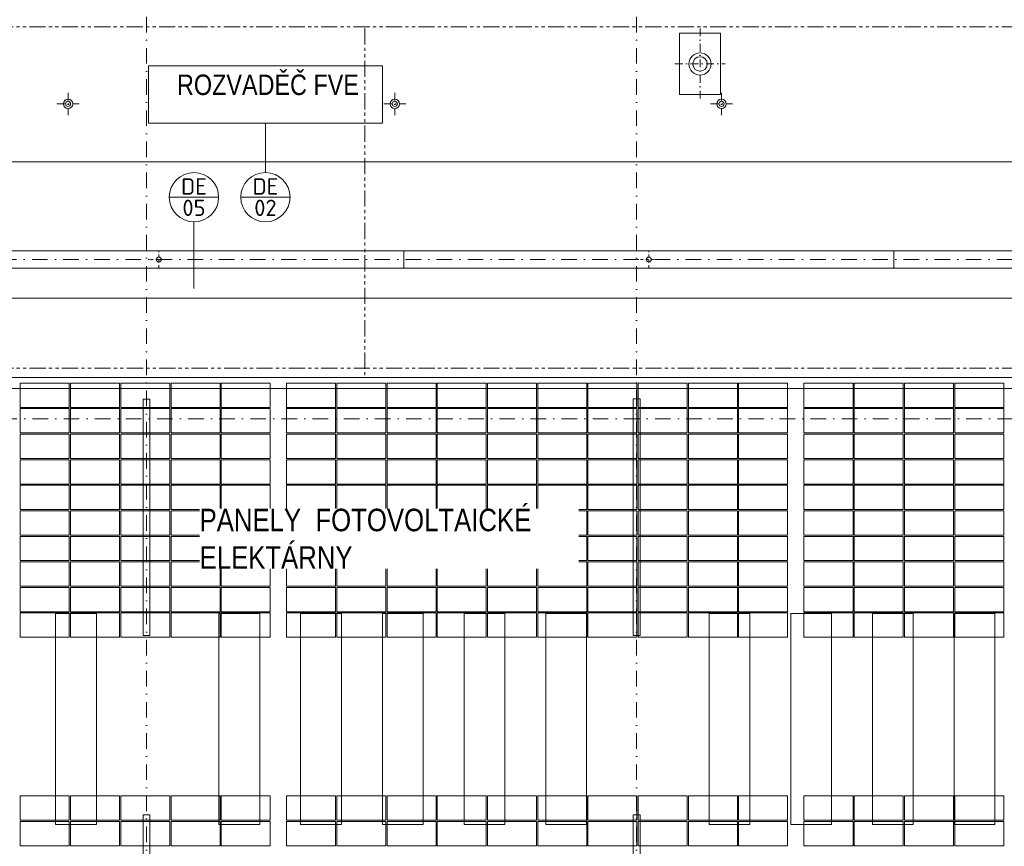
# Model space of a CAD drawing. Header units: millimetres. Extents: x -29085 to 3627694, y -159961 to 2281735.
# Tile 166 of 229: x 264824 to 288934, y 257223 to 277451. Entities that reach past the tile are written whole.
import ezdxf
from ezdxf.enums import TextEntityAlignment as Align

# ---------------------------------------------------------------- set-up
doc = ezdxf.new("R2010")
doc.units = ezdxf.units.MM
for name, pattern in [('CENTERX2', [101.6, 63.5, -12.7, 12.7, -12.7]), ('DASHDOT', [25.4, 12.7, -6.35, 0, -6.35]), ('PHANTOM2', [31.75, 15.875, -3.175, 3.175, -3.175, 3.175, -3.175])]:
    doc.linetypes.add(name, pattern=pattern)
for name, color, linetype, lineweight in [('A99_FVE', 30, 'Continuous', 5), ('A99_N_koty-200', 5, 'Continuous', 5), ('A99_N_znaceni 200', 5, 'Continuous', 5), ('A99_S_kce-demolice', 30, 'Continuous', 20), ('A99_S_kce-pohl', 7, 'Continuous', 5), ('A99_S_osy', 1, 'CENTERX2', 5)]:
    doc.layers.add(name, color=color, linetype=linetype, lineweight=lineweight)
doc.styles.add('A99_kota', font='isocpeur.ttf', dxfattribs={"height": 2})
doc.styles.add('A99_popis', font='isocpeur.ttf')
doc.styles.get("Standard").update_dxf_attribs({"font": 'arial.ttf'})
doc.dimstyles.new('A99_kota_200 new', dxfattribs={"dimscale": 200, "dimtxt": 2, "dimasz": 1.2, "dimexe": 0.5, "dimexo": 1.5, "dimgap": 0.3, "dimtad": 1, "dimdec": 0, "dimzin": 3, "dimdsep": 46, "dimtxsty": 'A99_kota', "dimblk": 'ARCHTICK', "dimcen": 2.5, "dimazin": 2, "dimtfac": 0.75, "dimtdec": 0, "dimtmove": 2, "dimatfit": 0, "dimfxl": 4, "dimfxlon": 1, "dimtolj": 1, "dimtzin": 0, "dimlwd": 5, "dimlwe": 5, "dimarcsym": 0})

# ---------------------------------------------------------------- blocks, each defined once
blk = doc.blocks.new('_ArchTick')
at = {"color": 0, "linetype": 'ByBlock', "const_width": 0.15}
blk.add_lwpolyline([(-0.5, -0.5), (0.5, 0.5)], dxfattribs=at)
blk = doc.blocks.new('*D96')
at = {"layer": 'A99_N_koty-200', "color": 0, "linetype": 'Continuous', "lineweight": 5, "transparency": 16777216}
for p, q in [((219679, 273976), (219679, 274076)), ((219679, 273976), (364729, 273976)), ((364729, 273976), (364729, 274076))]:
    blk.add_line(p, q, dxfattribs=at)
at = {"layer": 'Defpoints', "color": 0, "linetype": 'Continuous', "transparency": 16777216}
for p in [(219679, 273966), (364729, 273976), (364729, 273966)]:
    blk.add_point(p, dxfattribs=at)
at = {"layer": 'A99_N_koty-200', "color": 0, "linetype": 'Continuous', "lineweight": 5, "transparency": 16777216, "xscale": 240, "yscale": 240, "zscale": 240, "rotation": 180}
blk.add_blockref('_ArchTick', (219679, 273976), dxfattribs=at)
at = {"layer": 'A99_N_koty-200', "color": 0, "linetype": 'Continuous', "lineweight": 5, "transparency": 16777216, "xscale": 240, "yscale": 240, "zscale": 240}
blk.add_blockref('_ArchTick', (364729, 273976), dxfattribs=at)
at = {"layer": 'A99_N_koty-200', "color": 0, "linetype": 'Continuous', "transparency": 16777216, "insert": (290879, 274276), "char_height": 400, "attachment_point": 5, "style": 'A99_kota'}
blk.add_mtext('\\A1;145050', dxfattribs=at)
blk = doc.blocks.new('*U28')
at = {"color": 0, "linetype": 'ByBlock'}
blk.add_line((-3.02, 0), (3.02, 0), dxfattribs=at)
blk.add_circle((0, 0), 3.02, dxfattribs=at)
at = {"color": 0, "linetype": 'ByBlock', "style": 'A99_popis'}
for tag, p in [('KATEGORIE', (0, 1.31)), ('PRVEK', (0, -1.3))]:
    blk.add_attdef(tag, text='', height=2, dxfattribs=at).set_placement(p, align=Align.MIDDLE_CENTER)

msp = doc.modelspace()

# ---------------------------------------------------------------- linework, layer by layer
at = {"layer": 'A99_FVE', "lineweight": 5, "ltscale": 2}
for points in [[(266039, 268558.3), (266039, 267963.3), (264839, 267963.3), (264839, 268558.3)], [(267269, 268558.3), (267269, 267963.3), (266069, 267963.3), (266069, 268558.3)], [(268499, 268558.3), (268499, 267963.3), (267299, 267963.3), (267299, 268558.3)], [(269729, 268558.3), (269729, 267963.3), (268529, 267963.3), (268529, 268558.3)], [(270959, 268558.3), (270959, 267963.3), (269759, 267963.3), (269759, 268558.3)], [(271359, 268558.3), (271359, 267963.3), (272559, 267963.3), (272559, 268558.3)], [(272589, 268558.3), (272589, 267963.3), (273789, 267963.3), (273789, 268558.3)], [(273819, 268558.3), (273819, 267963.3), (275019, 267963.3), (275019, 268558.3)], [(275049, 268558.3), (275049, 267963.3), (276249, 267963.3), (276249, 268558.3)], [(276279, 268558.3), (276279, 267963.3), (277479, 267963.3), (277479, 268558.3)], [(278709, 268558.3), (278709, 267963.3), (277509, 267963.3), (277509, 268558.3)], [(279939, 268558.3), (279939, 267963.3), (278739, 267963.3), (278739, 268558.3)], [(281169, 268558.3), (281169, 267963.3), (279969, 267963.3), (279969, 268558.3)], [(282399, 268558.3), (282399, 267963.3), (281199, 267963.3), (281199, 268558.3)], [(283629, 268558.3), (283629, 267963.3), (282429, 267963.3), (282429, 268558.3)], [(284029, 268558.3), (284029, 267963.3), (285229, 267963.3), (285229, 268558.3)], [(285259, 268558.3), (285259, 267963.3), (286459, 267963.3), (286459, 268558.3)], [(286489, 268558.3), (286489, 267963.3), (287689, 267963.3), (287689, 268558.3)], [(287719, 268558.3), (287719, 267963.3), (288919, 267963.3), (288919, 268558.3)], [(266039, 267338.3), (266039, 267933.3), (264839, 267933.3), (264839, 267338.3)], [(267269, 267338.3), (267269, 267933.3), (266069, 267933.3), (266069, 267338.3)], [(268499, 267338.3), (268499, 267933.3), (267299, 267933.3), (267299, 267338.3)], [(269729, 267338.3), (269729, 267933.3), (268529, 267933.3), (268529, 267338.3)], [(270959, 267338.3), (270959, 267933.3), (269759, 267933.3), (269759, 267338.3)], [(271359, 267338.3), (271359, 267933.3), (272559, 267933.3), (272559, 267338.3)], [(272589, 267338.3), (272589, 267933.3), (273789, 267933.3), (273789, 267338.3)], [(273819, 267338.3), (273819, 267933.3), (275019, 267933.3), (275019, 267338.3)], [(275049, 267338.3), (275049, 267933.3), (276249, 267933.3), (276249, 267338.3)], [(276279, 267338.3), (276279, 267933.3), (277479, 267933.3), (277479, 267338.3)], [(278709, 267338.3), (278709, 267933.3), (277509, 267933.3), (277509, 267338.3)], [(279939, 267338.3), (279939, 267933.3), (278739, 267933.3), (278739, 267338.3)], [(281169, 267338.3), (281169, 267933.3), (279969, 267933.3), (279969, 267338.3)], [(282399, 267338.3), (282399, 267933.3), (281199, 267933.3), (281199, 267338.3)], [(283629, 267338.3), (283629, 267933.3), (282429, 267933.3), (282429, 267338.3)], [(284029, 267338.3), (284029, 267933.3), (285229, 267933.3), (285229, 267338.3)], [(285259, 267338.3), (285259, 267933.3), (286459, 267933.3), (286459, 267338.3)], [(286489, 267338.3), (286489, 267933.3), (287689, 267933.3), (287689, 267338.3)], [(287719, 267338.3), (287719, 267933.3), (288919, 267933.3), (288919, 267338.3)], [(266039, 267308.3), (266039, 266713.3), (264839, 266713.3), (264839, 267308.3)], [(267269, 267308.3), (267269, 266713.3), (266069, 266713.3), (266069, 267308.3)], [(268499, 267308.3), (268499, 266713.3), (267299, 266713.3), (267299, 267308.3)], [(269729, 267308.3), (269729, 266713.3), (268529, 266713.3), (268529, 267308.3)], [(270959, 267308.3), (270959, 266713.3), (269759, 266713.3), (269759, 267308.3)], [(271359, 267308.3), (271359, 266713.3), (272559, 266713.3), (272559, 267308.3)], [(272589, 267308.3), (272589, 266713.3), (273789, 266713.3), (273789, 267308.3)], [(273819, 267308.3), (273819, 266713.3), (275019, 266713.3), (275019, 267308.3)], [(275049, 267308.3), (275049, 266713.3), (276249, 266713.3), (276249, 267308.3)], [(276279, 267308.3), (276279, 266713.3), (277479, 266713.3), (277479, 267308.3)], [(278709, 267308.3), (278709, 266713.3), (277509, 266713.3), (277509, 267308.3)], [(279939, 267308.3), (279939, 266713.3), (278739, 266713.3), (278739, 267308.3)], [(281169, 267308.3), (281169, 266713.3), (279969, 266713.3), (279969, 267308.3)], [(282399, 267308.3), (282399, 266713.3), (281199, 266713.3), (281199, 267308.3)], [(283629, 267308.3), (283629, 266713.3), (282429, 266713.3), (282429, 267308.3)], [(284029, 267308.3), (284029, 266713.3), (285229, 266713.3), (285229, 267308.3)], [(285259, 267308.3), (285259, 266713.3), (286459, 266713.3), (286459, 267308.3)], [(286489, 267308.3), (286489, 266713.3), (287689, 266713.3), (287689, 267308.3)], [(287719, 267308.3), (287719, 266713.3), (288919, 266713.3), (288919, 267308.3)], [(266039, 266088.3), (266039, 266683.3), (264839, 266683.3), (264839, 266088.3)], [(267269, 266088.3), (267269, 266683.3), (266069, 266683.3), (266069, 266088.3)], [(268499, 266088.3), (268499, 266683.3), (267299, 266683.3), (267299, 266088.3)], [(269729, 266088.3), (269729, 266683.3), (268529, 266683.3), (268529, 266088.3)], [(270959, 266088.3), (270959, 266683.3), (269759, 266683.3), (269759, 266088.3)], [(271359, 266088.3), (271359, 266683.3), (272559, 266683.3), (272559, 266088.3)], [(272589, 266088.3), (272589, 266683.3), (273789, 266683.3), (273789, 266088.3)], [(273819, 266088.3), (273819, 266683.3), (275019, 266683.3), (275019, 266088.3)], [(275049, 266088.3), (275049, 266683.3), (276249, 266683.3), (276249, 266088.3)], [(276279, 266088.3), (276279, 266683.3), (277479, 266683.3), (277479, 266088.3)], [(278709, 266088.3), (278709, 266683.3), (277509, 266683.3), (277509, 266088.3)], [(279939, 266088.3), (279939, 266683.3), (278739, 266683.3), (278739, 266088.3)], [(281169, 266088.3), (281169, 266683.3), (279969, 266683.3), (279969, 266088.3)], [(282399, 266088.3), (282399, 266683.3), (281199, 266683.3), (281199, 266088.3)], [(283629, 266088.3), (283629, 266683.3), (282429, 266683.3), (282429, 266088.3)], [(284029, 266088.3), (284029, 266683.3), (285229, 266683.3), (285229, 266088.3)], [(285259, 266088.3), (285259, 266683.3), (286459, 266683.3), (286459, 266088.3)], [(286489, 266088.3), (286489, 266683.3), (287689, 266683.3), (287689, 266088.3)], [(287719, 266088.3), (287719, 266683.3), (288919, 266683.3), (288919, 266088.3)], [(266039, 265463.3), (266039, 266058.3), (264839, 266058.3), (264839, 265463.3)], [(267269, 265463.3), (267269, 266058.3), (266069, 266058.3), (266069, 265463.3)], [(268499, 265463.3), (268499, 266058.3), (267299, 266058.3), (267299, 265463.3)], [(269729, 265463.3), (269729, 266058.3), (268529, 266058.3), (268529, 265463.3)], [(270959, 265463.3), (270959, 266058.3), (269759, 266058.3), (269759, 265463.3)], [(271359, 265463.3), (271359, 266058.3), (272559, 266058.3), (272559, 265463.3)], [(272589, 265463.3), (272589, 266058.3), (273789, 266058.3), (273789, 265463.3)], [(273819, 265463.3), (273819, 266058.3), (275019, 266058.3), (275019, 265463.3)], [(275049, 265463.3), (275049, 266058.3), (276249, 266058.3), (276249, 265463.3)], [(276279, 265463.3), (276279, 266058.3), (277479, 266058.3), (277479, 265463.3)], [(278709, 265463.3), (278709, 266058.3), (277509, 266058.3), (277509, 265463.3)], [(279939, 265463.3), (279939, 266058.3), (278739, 266058.3), (278739, 265463.3)], [(281169, 265463.3), (281169, 266058.3), (279969, 266058.3), (279969, 265463.3)], [(282399, 265463.3), (282399, 266058.3), (281199, 266058.3), (281199, 265463.3)], [(283629, 265463.3), (283629, 266058.3), (282429, 266058.3), (282429, 265463.3)], [(284029, 265463.3), (284029, 266058.3), (285229, 266058.3), (285229, 265463.3)], [(285259, 265463.3), (285259, 266058.3), (286459, 266058.3), (286459, 265463.3)], [(286489, 265463.3), (286489, 266058.3), (287689, 266058.3), (287689, 265463.3)], [(287719, 265463.3), (287719, 266058.3), (288919, 266058.3), (288919, 265463.3)], [(266039, 264838.3), (266039, 265433.3), (264839, 265433.3), (264839, 264838.3)], [(267269, 264838.3), (267269, 265433.3), (266069, 265433.3), (266069, 264838.3)], [(268499, 264838.3), (268499, 265433.3), (267299, 265433.3), (267299, 264838.3)], [(269729, 264838.3), (269729, 265433.3), (268529, 265433.3), (268529, 264838.3)], [(270959, 264838.3), (270959, 265433.3), (269759, 265433.3), (269759, 264838.3)], [(271359, 264838.3), (271359, 265433.3), (272559, 265433.3), (272559, 264838.3)], [(272589, 264838.3), (272589, 265433.3), (273789, 265433.3), (273789, 264838.3)], [(273819, 264838.3), (273819, 265433.3), (275019, 265433.3), (275019, 264838.3)], [(275049, 264838.3), (275049, 265433.3), (276249, 265433.3), (276249, 264838.3)], [(276279, 264838.3), (276279, 265433.3), (277479, 265433.3), (277479, 264838.3)], [(278709, 264838.3), (278709, 265433.3), (277509, 265433.3), (277509, 264838.3)], [(279939, 264838.3), (279939, 265433.3), (278739, 265433.3), (278739, 264838.3)], [(281169, 264838.3), (281169, 265433.3), (279969, 265433.3), (279969, 264838.3)], [(282399, 264838.3), (282399, 265433.3), (281199, 265433.3), (281199, 264838.3)], [(283629, 264838.3), (283629, 265433.3), (282429, 265433.3), (282429, 264838.3)], [(284029, 264838.3), (284029, 265433.3), (285229, 265433.3), (285229, 264838.3)], [(285259, 264838.3), (285259, 265433.3), (286459, 265433.3), (286459, 264838.3)], [(286489, 264838.3), (286489, 265433.3), (287689, 265433.3), (287689, 264838.3)], [(287719, 264838.3), (287719, 265433.3), (288919, 265433.3), (288919, 264838.3)], [(266039, 264213.3), (266039, 264808.3), (264839, 264808.3), (264839, 264213.3)], [(267269, 264213.3), (267269, 264808.3), (266069, 264808.3), (266069, 264213.3)], [(268499, 264213.3), (268499, 264808.3), (267299, 264808.3), (267299, 264213.3)], [(269729, 264213.3), (269729, 264808.3), (268529, 264808.3), (268529, 264213.3)], [(270959, 264213.3), (270959, 264808.3), (269759, 264808.3), (269759, 264213.3)], [(271359, 264213.3), (271359, 264808.3), (272559, 264808.3), (272559, 264213.3)], [(272589, 264213.3), (272589, 264808.3), (273789, 264808.3), (273789, 264213.3)], [(273819, 264213.3), (273819, 264808.3), (275019, 264808.3), (275019, 264213.3)], [(275049, 264213.3), (275049, 264808.3), (276249, 264808.3), (276249, 264213.3)], [(276279, 264213.3), (276279, 264808.3), (277479, 264808.3), (277479, 264213.3)], [(278709, 264213.3), (278709, 264808.3), (277509, 264808.3), (277509, 264213.3)], [(279939, 264213.3), (279939, 264808.3), (278739, 264808.3), (278739, 264213.3)], [(281169, 264213.3), (281169, 264808.3), (279969, 264808.3), (279969, 264213.3)], [(282399, 264213.3), (282399, 264808.3), (281199, 264808.3), (281199, 264213.3)], [(283629, 264213.3), (283629, 264808.3), (282429, 264808.3), (282429, 264213.3)], [(284029, 264213.3), (284029, 264808.3), (285229, 264808.3), (285229, 264213.3)], [(285259, 264213.3), (285259, 264808.3), (286459, 264808.3), (286459, 264213.3)], [(286489, 264213.3), (286489, 264808.3), (287689, 264808.3), (287689, 264213.3)], [(287719, 264213.3), (287719, 264808.3), (288919, 264808.3), (288919, 264213.3)], [(266039, 263588.3), (266039, 264183.3), (264839, 264183.3), (264839, 263588.3)], [(267269, 263588.3), (267269, 264183.3), (266069, 264183.3), (266069, 263588.3)], [(268499, 263588.3), (268499, 264183.3), (267299, 264183.3), (267299, 263588.3)], [(269729, 263588.3), (269729, 264183.3), (268529, 264183.3), (268529, 263588.3)], [(270959, 263588.3), (270959, 264183.3), (269759, 264183.3), (269759, 263588.3)], [(271359, 263588.3), (271359, 264183.3), (272559, 264183.3), (272559, 263588.3)], [(272589, 263588.3), (272589, 264183.3), (273789, 264183.3), (273789, 263588.3)], [(273819, 263588.3), (273819, 264183.3), (275019, 264183.3), (275019, 263588.3)], [(275049, 263588.3), (275049, 264183.3), (276249, 264183.3), (276249, 263588.3)], [(276279, 263588.3), (276279, 264183.3), (277479, 264183.3), (277479, 263588.3)], [(278709, 263588.3), (278709, 264183.3), (277509, 264183.3), (277509, 263588.3)], [(279939, 263588.3), (279939, 264183.3), (278739, 264183.3), (278739, 263588.3)], [(281169, 263588.3), (281169, 264183.3), (279969, 264183.3), (279969, 263588.3)], [(282399, 263588.3), (282399, 264183.3), (281199, 264183.3), (281199, 263588.3)], [(283629, 263588.3), (283629, 264183.3), (282429, 264183.3), (282429, 263588.3)], [(284029, 263588.3), (284029, 264183.3), (285229, 264183.3), (285229, 263588.3)], [(285259, 263588.3), (285259, 264183.3), (286459, 264183.3), (286459, 263588.3)], [(286489, 263588.3), (286489, 264183.3), (287689, 264183.3), (287689, 263588.3)], [(287719, 263588.3), (287719, 264183.3), (288919, 264183.3), (288919, 263588.3)], [(266039, 262963.3), (266039, 263558.3), (264839, 263558.3), (264839, 262963.3)], [(267269, 262963.3), (267269, 263558.3), (266069, 263558.3), (266069, 262963.3)], [(268499, 262963.3), (268499, 263558.3), (267299, 263558.3), (267299, 262963.3)], [(269729, 262963.3), (269729, 263558.3), (268529, 263558.3), (268529, 262963.3)], [(270959, 262963.3), (270959, 263558.3), (269759, 263558.3), (269759, 262963.3)], [(271359, 262963.3), (271359, 263558.3), (272559, 263558.3), (272559, 262963.3)], [(272589, 262963.3), (272589, 263558.3), (273789, 263558.3), (273789, 262963.3)], [(273819, 262963.3), (273819, 263558.3), (275019, 263558.3), (275019, 262963.3)], [(275049, 262963.3), (275049, 263558.3), (276249, 263558.3), (276249, 262963.3)], [(276279, 262963.3), (276279, 263558.3), (277479, 263558.3), (277479, 262963.3)], [(278709, 262963.3), (278709, 263558.3), (277509, 263558.3), (277509, 262963.3)], [(279939, 262963.3), (279939, 263558.3), (278739, 263558.3), (278739, 262963.3)], [(281169, 262963.3), (281169, 263558.3), (279969, 263558.3), (279969, 262963.3)], [(282399, 262963.3), (282399, 263558.3), (281199, 263558.3), (281199, 262963.3)], [(283629, 262963.3), (283629, 263558.3), (282429, 263558.3), (282429, 262963.3)], [(284029, 262963.3), (284029, 263558.3), (285229, 263558.3), (285229, 262963.3)], [(285259, 262963.3), (285259, 263558.3), (286459, 263558.3), (286459, 262963.3)], [(286489, 262963.3), (286489, 263558.3), (287689, 263558.3), (287689, 262963.3)], [(287719, 262963.3), (287719, 263558.3), (288919, 263558.3), (288919, 262963.3)], [(266039, 262338.3), (266039, 262933.3), (264839, 262933.3), (264839, 262338.3)], [(267269, 262338.3), (267269, 262933.3), (266069, 262933.3), (266069, 262338.3)], [(268499, 262338.3), (268499, 262933.3), (267299, 262933.3), (267299, 262338.3)], [(269729, 262338.3), (269729, 262933.3), (268529, 262933.3), (268529, 262338.3)], [(270959, 262338.3), (270959, 262933.3), (269759, 262933.3), (269759, 262338.3)], [(271359, 262338.3), (271359, 262933.3), (272559, 262933.3), (272559, 262338.3)], [(272589, 262338.3), (272589, 262933.3), (273789, 262933.3), (273789, 262338.3)], [(273819, 262338.3), (273819, 262933.3), (275019, 262933.3), (275019, 262338.3)], [(275049, 262338.3), (275049, 262933.3), (276249, 262933.3), (276249, 262338.3)], [(276279, 262338.3), (276279, 262933.3), (277479, 262933.3), (277479, 262338.3)], [(278709, 262338.3), (278709, 262933.3), (277509, 262933.3), (277509, 262338.3)], [(279939, 262338.3), (279939, 262933.3), (278739, 262933.3), (278739, 262338.3)], [(281169, 262338.3), (281169, 262933.3), (279969, 262933.3), (279969, 262338.3)], [(282399, 262338.3), (282399, 262933.3), (281199, 262933.3), (281199, 262338.3)], [(283629, 262338.3), (283629, 262933.3), (282429, 262933.3), (282429, 262338.3)], [(284029, 262338.3), (284029, 262933.3), (285229, 262933.3), (285229, 262338.3)], [(285259, 262338.3), (285259, 262933.3), (286459, 262933.3), (286459, 262338.3)], [(286489, 262338.3), (286489, 262933.3), (287689, 262933.3), (287689, 262338.3)], [(287719, 262338.3), (287719, 262933.3), (288919, 262933.3), (288919, 262338.3)], [(266039, 257863.3), (266039, 258458.3), (264839, 258458.3), (264839, 257863.3)], [(267269, 257863.3), (267269, 258458.3), (266069, 258458.3), (266069, 257863.3)], [(268499, 257863.3), (268499, 258458.3), (267299, 258458.3), (267299, 257863.3)], [(269729, 257863.3), (269729, 258458.3), (268529, 258458.3), (268529, 257863.3)], [(270959, 257863.3), (270959, 258458.3), (269759, 258458.3), (269759, 257863.3)], [(271359, 257863.3), (271359, 258458.3), (272559, 258458.3), (272559, 257863.3)], [(272589, 257863.3), (272589, 258458.3), (273789, 258458.3), (273789, 257863.3)], [(273819, 257863.3), (273819, 258458.3), (275019, 258458.3), (275019, 257863.3)], [(275049, 257863.3), (275049, 258458.3), (276249, 258458.3), (276249, 257863.3)], [(276279, 257863.3), (276279, 258458.3), (277479, 258458.3), (277479, 257863.3)], [(278709, 257863.3), (278709, 258458.3), (277509, 258458.3), (277509, 257863.3)], [(279939, 257863.3), (279939, 258458.3), (278739, 258458.3), (278739, 257863.3)], [(281169, 257863.3), (281169, 258458.3), (279969, 258458.3), (279969, 257863.3)], [(282399, 257863.3), (282399, 258458.3), (281199, 258458.3), (281199, 257863.3)], [(283629, 257863.3), (283629, 258458.3), (282429, 258458.3), (282429, 257863.3)], [(284029, 257863.3), (284029, 258458.3), (285229, 258458.3), (285229, 257863.3)], [(285259, 257863.3), (285259, 258458.3), (286459, 258458.3), (286459, 257863.3)], [(286489, 257863.3), (286489, 258458.3), (287689, 258458.3), (287689, 257863.3)], [(287719, 257863.3), (287719, 258458.3), (288919, 258458.3), (288919, 257863.3)], [(266039, 257238.3), (266039, 257833.3), (264839, 257833.3), (264839, 257238.3)], [(267269, 257238.3), (267269, 257833.3), (266069, 257833.3), (266069, 257238.3)], [(268499, 257238.3), (268499, 257833.3), (267299, 257833.3), (267299, 257238.3)], [(269729, 257238.3), (269729, 257833.3), (268529, 257833.3), (268529, 257238.3)], [(270959, 257238.3), (270959, 257833.3), (269759, 257833.3), (269759, 257238.3)], [(271359, 257238.3), (271359, 257833.3), (272559, 257833.3), (272559, 257238.3)], [(272589, 257238.3), (272589, 257833.3), (273789, 257833.3), (273789, 257238.3)], [(273819, 257238.3), (273819, 257833.3), (275019, 257833.3), (275019, 257238.3)], [(275049, 257238.3), (275049, 257833.3), (276249, 257833.3), (276249, 257238.3)], [(276279, 257238.3), (276279, 257833.3), (277479, 257833.3), (277479, 257238.3)], [(278709, 257238.3), (278709, 257833.3), (277509, 257833.3), (277509, 257238.3)], [(279939, 257238.3), (279939, 257833.3), (278739, 257833.3), (278739, 257238.3)], [(281169, 257238.3), (281169, 257833.3), (279969, 257833.3), (279969, 257238.3)], [(282399, 257238.3), (282399, 257833.3), (281199, 257833.3), (281199, 257238.3)], [(283629, 257238.3), (283629, 257833.3), (282429, 257833.3), (282429, 257238.3)], [(284029, 257238.3), (284029, 257833.3), (285229, 257833.3), (285229, 257238.3)], [(285259, 257238.3), (285259, 257833.3), (286459, 257833.3), (286459, 257238.3)], [(286489, 257238.3), (286489, 257833.3), (287689, 257833.3), (287689, 257238.3)], [(287719, 257238.3), (287719, 257833.3), (288919, 257833.3), (288919, 257238.3)]]:
    msp.add_lwpolyline(points, close=True, dxfattribs=at)
at = {"layer": 'A99_FVE', "linetype": 'Continuous', "lineweight": 15, "ltscale": 2}
for points in [[(267844, 268168.3), (268014, 268168.3), (268014, 262383.3), (267844, 262383.3)], [(279844, 268169.1), (280014, 268169.1), (280014, 262384.1), (279844, 262384.1)], [(267844, 257993.3), (268014, 257993.3), (268014, 253978.3), (267844, 253978.3)], [(279844, 257993.3), (280014, 257993.3), (280014, 253978.3), (279844, 253978.3)]]:
    msp.add_lwpolyline(points, close=True, dxfattribs=at)
at = {"layer": 'A99_N_znaceni 200'}
msp.add_lwpolyline([(269091.5, 270873.3), (269091.5, 272503.4)], dxfattribs=at)
at = {"layer": 'A99_S_kce-demolice', "linetype": 'PHANTOM2', "lineweight": 9, "ltscale": 25}
for points in [[(219817.1, 277273.3), (364669, 277273.3)], [(221409, 268925.8), (364669, 268925.8)]]:
    msp.add_lwpolyline(points, dxfattribs=at)
at = {"layer": 'A99_S_kce-demolice', "linetype": 'Continuous', "lineweight": 5, "ltscale": 0.5}
msp.add_lwpolyline([(281984, 277118.3), (280984, 277118.3), (280984, 275618.3), (281984, 275618.3)], close=True, dxfattribs=at)
at = {"layer": 'A99_S_kce-demolice', "linetype": 'DASHDOT', "lineweight": 5, "ltscale": 15}
for points in [[(281484, 277238.3), (281484, 275498.3)], [(280870.2, 276368.3), (282097.7, 276368.3)], [(266009, 275663.3), (266009, 275118.3)], [(274009, 275663.3), (274009, 275118.3)], [(282009, 275663.3), (282009, 275118.3)], [(265736.5, 275390.8), (266281.5, 275390.8)], [(273736.5, 275390.8), (274281.5, 275390.8)], [(281736.5, 275390.8), (282281.5, 275390.8)]]:
    msp.add_lwpolyline(points, dxfattribs=at)
at = {"layer": 'A99_S_kce-demolice', "linetype": 'Continuous', "lineweight": 18}
msp.add_lwpolyline([(267979, 276322.9), (273704, 276322.9), (273704, 274922.9), (267979, 274922.9)], close=True, dxfattribs=at)
at = {"layer": 'A99_S_kce-demolice', "linetype": 'Continuous', "lineweight": 9}
for points in [[(265704, 262918.3), (266704, 262918.3), (266704, 257758.3), (265704, 257758.3)], [(269704, 262918.3), (270704, 262918.3), (270704, 257758.3), (269704, 257758.3)], [(271704, 262918.3), (272704, 262918.3), (272704, 257758.3), (271704, 257758.3)], [(273704, 262918.3), (274704, 262918.3), (274704, 257758.3), (273704, 257758.3)], [(275704, 262918.3), (276704, 262918.3), (276704, 257758.3), (275704, 257758.3)], [(277704, 262918.3), (278704, 262918.3), (278704, 257758.3), (277704, 257758.3)], [(281704, 262918.3), (282704, 262918.3), (282704, 257758.3), (281704, 257758.3)], [(283704, 262918.3), (284704, 262918.3), (284704, 257758.3), (283704, 257758.3)], [(285704, 262918.3), (286704, 262918.3), (286704, 257758.3), (285704, 257758.3)], [(287704, 262918.3), (288704, 262918.3), (288704, 257758.3), (287704, 257758.3)]]:
    msp.add_lwpolyline(points, close=True, dxfattribs=at)
at = {"layer": 'A99_S_kce-demolice', "linetype": 'Continuous', "lineweight": 5, "ltscale": 0.5}
for centre, radius in [((281484, 276368.3), 272.5), ((281484, 276368.3), 177.5), ((266009, 275390.8), 116), ((266009, 275390.8), 62.5), ((274009, 275390.8), 116), ((274009, 275390.8), 62.5), ((282009, 275390.8), 116), ((282009, 275390.8), 62.5)]:
    msp.add_circle(centre, radius, dxfattribs=at)
at = {"layer": 'A99_S_kce-pohl', "linetype": 'Continuous', "ltscale": 25}
for points in [[(364619, 271373.3), (364619, 271793.3), (219929, 271793.3), (219929, 271373.3)], [(352479, 268428.3), (352479, 268693.3), (221939, 268693.3), (221939, 268428.3)]]:
    msp.add_lwpolyline(points, close=True, dxfattribs=at)
at = {"layer": 'A99_S_kce-pohl', "linetype": 'DASHDOT', "lineweight": 5, "ltscale": 5}
for points in [[(268229, 271383.3), (268229, 271783.3)], [(268229, 271383.3), (268229, 271783.3)], [(280229, 271383.3), (280229, 271783.3)], [(280229, 271383.3), (280229, 271783.3)], [(268029, 271583.3), (268429, 271583.3)], [(268029, 271583.3), (268429, 271583.3)], [(280029, 271583.3), (280429, 271583.3)], [(280029, 271583.3), (280429, 271583.3)]]:
    msp.add_lwpolyline(points, dxfattribs=at)
at = {"layer": 'A99_S_kce-pohl', "linetype": 'Continuous', "ltscale": 25}
for points in [[(274229, 271373.3), (274229, 271793.3)], [(286229, 271373.3), (286229, 271793.3)]]:
    msp.add_lwpolyline(points, dxfattribs=at)
at = {"layer": 'A99_S_kce-pohl', "linetype": 'Continuous', "lineweight": 9}
msp.add_lwpolyline([(352804.5, 270633.3), (219379, 270633.3)], dxfattribs=at)
at = {"layer": 'A99_S_kce-pohl', "linetype": 'Continuous'}
for centre in [(268229, 271583.3), (268229, 271583.3), (280229, 271583.3), (280229, 271583.3)]:
    msp.add_circle(centre, 60, dxfattribs=at)
at = {"layer": 'A99_S_osy', "linetype": 'DASHDOT', "lineweight": 5, "ltscale": 30}
for points in [[(267929, 344583.3), (267929, 241173.3)], [(279929, 344583.3), (279929, 241173.3)], [(391254, 271583.3), (218304, 271583.3)], [(366879, 267683.3), (211269, 267683.3)]]:
    msp.add_lwpolyline(points, dxfattribs=at)

# ---------------------------------------------------------------- block references
at = {"layer": 'A99_N_znaceni 200', "xscale": 200, "yscale": 200, "zscale": 200}
for p, values in [((269091.5, 273107.4), {'KATEGORIE': 'DE', 'PRVEK': '05'}), ((270841.5, 273107.4), {'KATEGORIE': 'DE', 'PRVEK': '02'})]:
    msp.add_blockref('*U28', p, dxfattribs=at).add_auto_attribs(values)

# ---------------------------------------------------------------- dimensions: what is measured, and where the dimension line sits
at = {"layer": 'A99_N_koty-200', "linetype": 'Continuous'}
dim = msp.add_linear_dim(base=(364729, 273975.8), p1=(219679, 273965.8), p2=(364729, 273965.8), dimstyle='A99_kota_200 new', override={"dimscale": 0, "dimtix": 1, "dimtofl": 1, "dimtmove": 2, "dimatfit": 0}, dxfattribs=at)
dim.commit()
dim.dimension.update_dxf_attribs({"geometry": '*D96', "text_midpoint": (290879, 274275.8), "dimtype": 128})

# ---------------------------------------------------------------- next in the draw order: texts
at = {"layer": 'A99_FVE', "color": 5, "insert": (269229, 265483.3), "char_height": 750, "width": 9285, "attachment_point": 1, "bg_fill": 3, "box_fill_scale": 1, "bg_fill_color": 256, "bg_fill_transparency": 0}
msp.add_mtext('{\\fArial Narrow|b0|i0|c238|p34;\\H0.73333x;PANELY \\C1; \\C5;FOTOVOLTAICKÉ  ELEKTÁRNY}', dxfattribs=at)
at = {"layer": 'A99_S_kce-demolice', "color": 1, "linetype": 'Continuous', "lineweight": 9, "insert": (268676.5, 276108.3), "char_height": 500, "width": 4525, "attachment_point": 1, "style": 'A99_kota', "bg_fill": 3, "box_fill_scale": 1, "bg_fill_color": 256, "bg_fill_transparency": 0}
msp.add_mtext('{\\fArial Narrow|b0|i0|c238|p34;ROZVADĚČ FVE}', dxfattribs=at)

# ---------------------------------------------------------------- next in the draw order: linework, layer by layer
at = {"layer": 'A99_N_znaceni 200'}
msp.add_lwpolyline([(270841.5, 274922.9), (270841.5, 273711.4)], dxfattribs=at)
at = {"layer": 'A99_S_kce-demolice', "linetype": 'PHANTOM2', "lineweight": 9, "ltscale": 25}
msp.add_lwpolyline([(273273.1, 277241.4), (273273.1, 268693.3)], dxfattribs=at)

doc.saveas('drawing.dxf')
